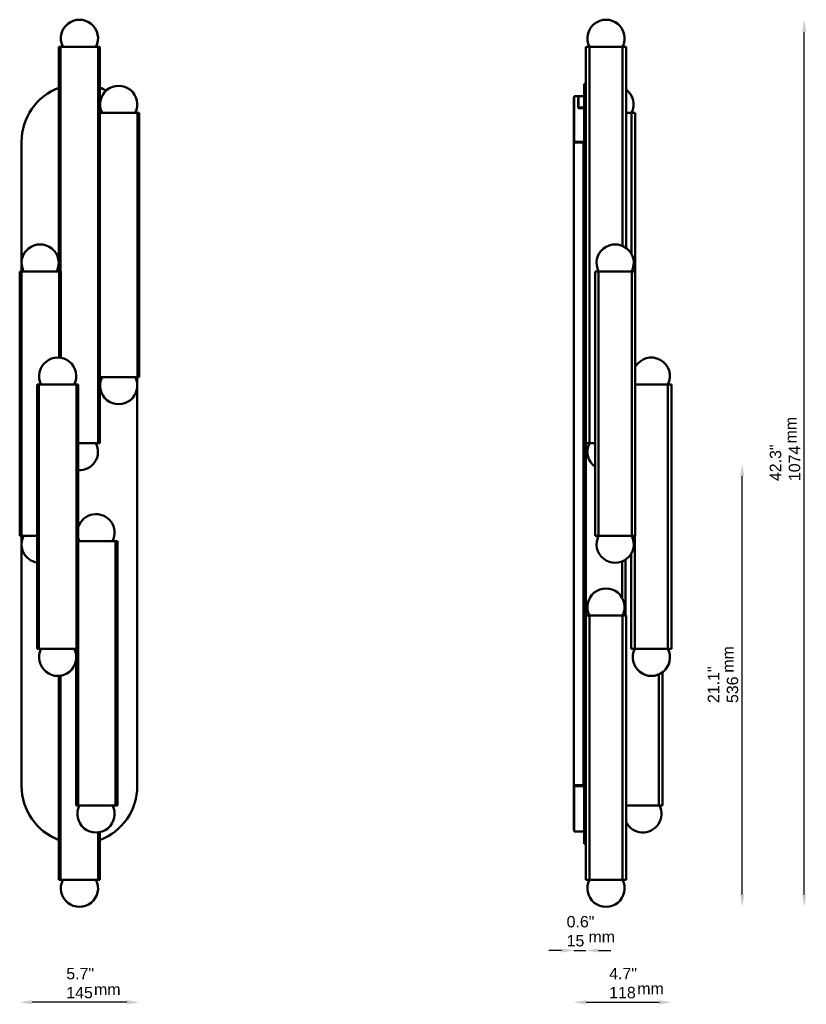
# Model space of a CAD drawing. Header units: millimetres. Extents: x 799 to 1751, y 362 to 1554.
import ezdxf

# ---------------------------------------------------------------- set-up
doc = ezdxf.new("R2010")
doc.units = ezdxf.units.MM
doc.header["$LTSCALE"] = 6
for name, color, linetype, lineweight in [('Symbol (ISO)', 7, 'Continuous', 25), ('Widoczne (ISO)', 7, 'Continuous', 50), ('Wymiar (ISO)', 7, 'Continuous', 25)]:
    doc.layers.add(name, color=color, linetype=linetype, lineweight=lineweight)
doc.styles.add('Tekst notatki (ISO)', font='arial.ttf')
doc.dimstyles.new('Domyślne (ISO)', dxfattribs={"dimscale": 6, "dimtxt": 2.3, "dimasz": 2.5, "dimexe": 3.175, "dimexo": 0, "dimgap": 0.762, "dimtad": 1, "dimdec": 1, "dimlfac": 0.03937, "dimzin": 0, "dimdsep": 46, "dimtxsty": 'Tekst notatki (ISO)', "dimcen": 0.09, "dimdle": 10, "dimclrd": 256, "dimclre": 256, "dimclrt": 256, "dimazin": 2, "dimtfac": 1, "dimtmove": 0, "dimatfit": 3, "dimfxl": 0, "dimtolj": 1, "dimlwd": -1, "dimlwe": -1, "dimarcsym": 0})

# ---------------------------------------------------------------- blocks, each defined once
blk = doc.blocks.new('*D4')
at = {"layer": 'Defpoints', "color": 0, "transparency": 16777216}
for p in [(943.7, 1121.4), (799, 929.4), (799, 364.6)]:
    blk.add_point(p, dxfattribs=at)
at = {"layer": 'Wymiar (ISO)', "transparency": 16777216}
blk.add_line((928.7, 364.6), (814, 364.6), dxfattribs=at)
for points in [[(814, 367.1), (814, 362.1), (799, 364.6)], [(928.7, 367.1), (928.7, 362.1), (943.7, 364.6)]]:
    blk.add_solid(points, dxfattribs=at)
at = {"layer": 'Wymiar (ISO)', "transparency": 16777216, "insert": (855.4, 406.2), "char_height": 13.8, "attachment_point": 1, "style": 'Tekst notatki (ISO)'}
blk.add_mtext('\\A1;5.7"\\P145', dxfattribs=at)
blk = doc.blocks.new('*D5')
at = {"layer": 'Defpoints', "color": 0, "transparency": 16777216}
for p in [(1588.2, 792.4), (1469.8, 627.4), (1588.2, 364.6)]:
    blk.add_point(p, dxfattribs=at)
at = {"layer": 'Wymiar (ISO)', "transparency": 16777216}
blk.add_line((1484.8, 364.6), (1573.2, 364.6), dxfattribs=at)
for points in [[(1484.8, 367.1), (1484.8, 362.1), (1469.8, 364.6)], [(1573.2, 367.1), (1573.2, 362.1), (1588.2, 364.6)]]:
    blk.add_solid(points, dxfattribs=at)
at = {"layer": 'Wymiar (ISO)', "transparency": 16777216, "insert": (1512.7, 406.2), "char_height": 13.8, "attachment_point": 1, "style": 'Tekst notatki (ISO)'}
blk.add_mtext('\\A1;4.7"\\P118', dxfattribs=at)
blk = doc.blocks.new('*D6')
at = {"layer": 'Defpoints', "color": 0, "transparency": 16777216}
for p in [(1469.8, 572.9), (1484.6, 556.4), (1484.6, 427.2)]:
    blk.add_point(p, dxfattribs=at)
at = {"layer": 'Wymiar (ISO)', "transparency": 16777216}
for p, q in [((1454.8, 427.2), (1439.8, 427.2)), ((1469.8, 427.2), (1484.6, 427.2)), ((1499.6, 427.2), (1514.6, 427.2))]:
    blk.add_line(p, q, dxfattribs=at)
for points in [[(1454.8, 429.7), (1454.8, 424.7), (1469.8, 427.2)], [(1499.6, 429.7), (1499.6, 424.7), (1484.6, 427.2)]]:
    blk.add_solid(points, dxfattribs=at)
at = {"layer": 'Wymiar (ISO)', "transparency": 16777216, "insert": (1461.2, 469), "char_height": 13.8, "attachment_point": 1, "style": 'Tekst notatki (ISO)'}
blk.add_mtext('\\A1;0.6"\\P15', dxfattribs=at)
blk = doc.blocks.new('*D7')
at = {"layer": 'Defpoints', "color": 0, "transparency": 16777216}
for p in [(1469.8, 1016.4), (1673.8, 1016.4), (1508.9, 480.1)]:
    blk.add_point(p, dxfattribs=at)
at = {"layer": 'Wymiar (ISO)', "transparency": 16777216}
blk.add_line((1673.8, 495.1), (1673.8, 1001.4), dxfattribs=at)
for points in [[(1671.3, 1001.4), (1676.3, 1001.4), (1673.8, 1016.4)], [(1671.3, 495.1), (1676.3, 495.1), (1673.8, 480.1)]]:
    blk.add_solid(points, dxfattribs=at)
at = {"layer": 'Wymiar (ISO)', "transparency": 16777216, "insert": (1632.1, 726.8), "char_height": 13.8, "attachment_point": 1, "rotation": 90, "style": 'Tekst notatki (ISO)'}
blk.add_mtext('\\A1;21.1"\\P536', dxfattribs=at)
blk = doc.blocks.new('*D8')
at = {"layer": 'Defpoints', "color": 0, "transparency": 16777216}
for p in [(1508.9, 1554.1), (1748.9, 1554.1), (1508.9, 480.1)]:
    blk.add_point(p, dxfattribs=at)
at = {"layer": 'Wymiar (ISO)', "transparency": 16777216}
blk.add_line((1748.9, 495.1), (1748.9, 1539.1), dxfattribs=at)
for points in [[(1746.4, 1539.1), (1751.4, 1539.1), (1748.9, 1554.1)], [(1746.4, 495.1), (1751.4, 495.1), (1748.9, 480.1)]]:
    blk.add_solid(points, dxfattribs=at)
at = {"layer": 'Wymiar (ISO)', "transparency": 16777216, "insert": (1707.2, 995.5), "char_height": 13.8, "attachment_point": 1, "rotation": 90, "style": 'Tekst notatki (ISO)'}
blk.add_mtext('\\A1;42.3"\\P1074', dxfattribs=at)

msp = doc.modelspace()

# ---------------------------------------------------------------- linework, layer by layer
at = {"layer": 'Widoczne (ISO)'}
for p, q in [((846.42, 1521.36), (847.32, 1521.36)), ((846.42, 1521.36), (846.42, 1249.36)), ((848.59, 1521.36), (847.32, 1521.36)), ((848.59, 1521.36), (850.63, 1521.36)), ((848.59, 1521.36), (848.59, 1249.36)), ((852.46, 1521.36), (850.63, 1521.36)), ((854.48, 1521.36), (852.46, 1521.36)), ((854.68, 1521.36), (854.48, 1521.36)), ((854.68, 1521.36), (858.03, 1521.36)), ((859.95, 1521.36), (858.03, 1521.36)), ((862.88, 1521.36), (859.95, 1521.36)), ((863.89, 1521.36), (862.88, 1521.36)), ((863.89, 1521.36), (868.07, 1521.36)), ((869.69, 1521.36), (868.07, 1521.36)), ((872.94, 1521.36), (869.69, 1521.36)), ((874.57, 1521.36), (872.94, 1521.36)), ((874.57, 1521.36), (878.75, 1521.36)), ((879.76, 1521.36), (878.75, 1521.36)), ((882.68, 1521.36), (879.76, 1521.36)), ((884.6, 1521.36), (882.68, 1521.36)), ((884.6, 1521.36), (887.96, 1521.36)), ((888.15, 1521.36), (887.96, 1521.36)), ((890.18, 1521.36), (888.15, 1521.36)), ((892.01, 1521.36), (890.18, 1521.36)), ((892.01, 1521.36), (894.05, 1521.36)), ((895.32, 1521.36), (894.05, 1521.36)), ((894.05, 1521.36), (894.05, 1441.36)), ((895.32, 1521.36), (896.22, 1521.36)), ((896.22, 1521.36), (896.22, 1441.36)), ((1484.55, 1521.36), (1485.99, 1521.36)), ((1484.55, 1521.36), (1484.55, 1476.19)), ((1487.63, 1521.36), (1485.99, 1521.36)), ((1488.78, 1521.36), (1487.63, 1521.36)), ((1488.78, 1521.36), (1491.48, 1521.36)), ((1488.78, 1521.36), (1488.78, 1041.36)), ((1493.4, 1521.36), (1491.48, 1521.36)), ((1495.94, 1521.36), (1493.4, 1521.36)), ((1496.56, 1521.36), (1495.94, 1521.36)), ((1496.56, 1521.36), (1500.42, 1521.36)), ((1502.24, 1521.36), (1500.42, 1521.36)), ((1505.41, 1521.36), (1502.24, 1521.36)), ((1506.76, 1521.36), (1505.41, 1521.36)), ((1506.76, 1521.36), (1511.05, 1521.36)), ((1512.4, 1521.36), (1511.05, 1521.36)), ((1515.57, 1521.36), (1512.4, 1521.36)), ((1517.39, 1521.36), (1515.57, 1521.36)), ((1517.39, 1521.36), (1521.25, 1521.36)), ((1521.87, 1521.36), (1521.25, 1521.36)), ((1524.41, 1521.36), (1521.87, 1521.36)), ((1526.33, 1521.36), (1524.41, 1521.36)), ((1526.33, 1521.36), (1529.03, 1521.36)), ((1530.18, 1521.36), (1529.03, 1521.36)), ((1529.03, 1521.36), (1529.03, 1280.21)), ((1531.82, 1521.36), (1530.18, 1521.36)), ((1531.82, 1521.36), (1533.26, 1521.36)), ((1533.26, 1521.36), (1533.26, 1277.77)), ((1482.55, 1476.36), (1482.55, 1406.36)), ((1484.55, 1476.36), (1482.55, 1476.36)), ((1484.55, 1476.19), (1484.55, 1406.36)), ((1469.8, 1406.86), (1469.8, 1459.86)), ((1470.3, 1459.86), (1469.8, 1459.86)), ((1470.3, 1406.36), (1470.3, 1461.36)), ((1470.3, 1461.36), (1475.3, 1461.36)), ((1475.3, 1461.36), (1475.3, 1447.1)), ((1475.55, 1461.36), (1475.55, 1447.81)), ((1482.55, 1461.36), (1475.55, 1461.36)), ((1482.3, 1447.1), (1475.3, 1447.1)), ((1475.55, 1447.1), (1475.55, 1447.81)), ((1482.55, 1447.81), (1475.55, 1447.81)), ((1482.3, 1406.36), (1482.3, 1447.1)), ((894.8, 1441.36), (893.9, 1441.36)), ((893.9, 1441.36), (893.9, 1121.36)), ((896.07, 1441.36), (894.8, 1441.36)), ((898.11, 1441.36), (896.07, 1441.36)), ((896.07, 1441.36), (896.07, 1121.36)), ((899.94, 1441.36), (898.11, 1441.36)), ((901.96, 1441.36), (899.94, 1441.36)), ((902.16, 1441.36), (901.96, 1441.36)), ((905.51, 1441.36), (902.16, 1441.36)), ((907.43, 1441.36), (905.51, 1441.36)), ((910.36, 1441.36), (907.43, 1441.36)), ((911.37, 1441.36), (910.36, 1441.36)), ((915.55, 1441.36), (911.37, 1441.36)), ((917.18, 1441.36), (915.55, 1441.36)), ((920.42, 1441.36), (917.18, 1441.36)), ((922.05, 1441.36), (920.42, 1441.36)), ((926.23, 1441.36), (922.05, 1441.36)), ((927.24, 1441.36), (926.23, 1441.36)), ((930.17, 1441.36), (927.24, 1441.36)), ((932.08, 1441.36), (930.17, 1441.36)), ((935.44, 1441.36), (932.08, 1441.36)), ((935.63, 1441.36), (935.44, 1441.36)), ((937.66, 1441.36), (935.63, 1441.36)), ((939.49, 1441.36), (937.66, 1441.36)), ((941.53, 1441.36), (939.49, 1441.36)), ((942.8, 1441.36), (941.53, 1441.36)), ((941.53, 1441.36), (941.53, 1121.36)), ((943.7, 1441.36), (942.8, 1441.36)), ((943.7, 1441.36), (943.7, 1121.36)), ((1535.24, 1441.36), (1533.26, 1441.36)), ((1537.17, 1441.36), (1535.24, 1441.36)), ((1537.17, 1441.36), (1539.86, 1441.36)), ((1541.01, 1441.36), (1539.86, 1441.36)), ((1539.86, 1441.36), (1539.86, 1270.14)), ((1542.66, 1441.36), (1541.01, 1441.36)), ((1542.66, 1441.36), (1544.09, 1441.36)), ((1544.09, 1441.36), (1544.09, 1249.36)), ((1469.8, 1406.36), (1469.8, 1406.86)), ((801.32, 1261.6), (801.32, 1406.36)), ((1469.8, 1406.36), (1470.3, 1406.36)), ((1469.8, 1405.36), (1469.8, 1406.36)), ((1469.8, 627.36), (1469.8, 1405.36)), ((1472.3, 1405.36), (1469.8, 1405.36)), ((1470.3, 1406.36), (1482.3, 1406.36)), ((1471.3, 1406.36), (1471.3, 1405.36)), ((1471.8, 1405.36), (1471.8, 1406.36)), ((1472.3, 1405.36), (1480.8, 1405.36)), ((1481.8, 1404.36), (1481.8, 628.36)), ((1482.3, 1406.36), (1482.3, 1389.97)), ((1482.55, 626.36), (1482.55, 1406.36)), ((1484.55, 626.36), (1484.55, 1406.36)), ((1482.3, 1389.97), (1481.8, 1389.97)), ((1482.3, 1382.37), (1482.3, 1389.97)), ((1481.8, 1382.37), (1482.55, 1382.37)), ((801.32, 1249.36), (801.32, 1257.62)), ((798.99, 1249.36), (799.89, 1249.36)), ((798.99, 1249.36), (798.99, 929.36)), ((801.16, 1249.36), (799.89, 1249.36)), ((801.16, 1249.36), (803.19, 1249.36)), ((801.16, 1249.36), (801.16, 929.36)), ((805.03, 1249.36), (803.19, 1249.36)), ((807.05, 1249.36), (805.03, 1249.36)), ((807.25, 1249.36), (807.05, 1249.36)), ((807.25, 1249.36), (810.6, 1249.36)), ((812.52, 1249.36), (810.6, 1249.36)), ((815.44, 1249.36), (812.52, 1249.36)), ((816.46, 1249.36), (815.44, 1249.36)), ((816.46, 1249.36), (820.64, 1249.36)), ((822.26, 1249.36), (820.64, 1249.36)), ((825.51, 1249.36), (822.26, 1249.36)), ((827.14, 1249.36), (825.51, 1249.36)), ((827.14, 1249.36), (831.32, 1249.36)), ((832.33, 1249.36), (831.32, 1249.36)), ((835.25, 1249.36), (832.33, 1249.36)), ((837.17, 1249.36), (835.25, 1249.36)), ((837.17, 1249.36), (840.53, 1249.36)), ((840.72, 1249.36), (840.53, 1249.36)), ((842.75, 1249.36), (840.72, 1249.36)), ((844.58, 1249.36), (842.75, 1249.36)), ((844.58, 1249.36), (846.62, 1249.36)), ((847.88, 1249.36), (846.62, 1249.36)), ((846.62, 1249.36), (846.62, 1145.05)), ((847.88, 1249.36), (848.79, 1249.36)), ((848.79, 1249.36), (848.79, 1144.79)), ((1495.59, 1249.36), (1497.02, 1249.36)), ((1495.59, 1249.36), (1495.59, 929.36)), ((1498.67, 1249.36), (1497.02, 1249.36)), ((1499.82, 1249.36), (1498.67, 1249.36)), ((1499.82, 1249.36), (1502.52, 1249.36)), ((1499.82, 1249.36), (1499.82, 929.36)), ((1504.44, 1249.36), (1502.52, 1249.36)), ((1506.98, 1249.36), (1504.44, 1249.36)), ((1507.6, 1249.36), (1506.98, 1249.36)), ((1507.6, 1249.36), (1511.46, 1249.36)), ((1513.28, 1249.36), (1511.46, 1249.36)), ((1516.45, 1249.36), (1513.28, 1249.36)), ((1517.8, 1249.36), (1516.45, 1249.36)), ((1517.8, 1249.36), (1522.09, 1249.36)), ((1523.44, 1249.36), (1522.09, 1249.36)), ((1526.6, 1249.36), (1523.44, 1249.36)), ((1528.42, 1249.36), (1526.6, 1249.36)), ((1528.42, 1249.36), (1532.29, 1249.36)), ((1532.91, 1249.36), (1532.29, 1249.36)), ((1535.44, 1249.36), (1532.91, 1249.36)), ((1537.37, 1249.36), (1535.44, 1249.36)), ((1537.37, 1249.36), (1540.06, 1249.36)), ((1541.21, 1249.36), (1540.06, 1249.36)), ((1540.06, 1249.36), (1540.06, 929.36)), ((1542.86, 1249.36), (1541.21, 1249.36)), ((1542.86, 1249.36), (1544.29, 1249.36)), ((1544.29, 1249.36), (1544.29, 929.36)), ((1481.8, 1232.35), (1482.55, 1232.35)), ((1482.55, 1230.35), (1481.8, 1230.35)), ((894.8, 1121.36), (893.9, 1121.36)), ((894.05, 1121.36), (894.05, 1041.36)), ((896.07, 1121.36), (894.8, 1121.36)), ((898.11, 1121.36), (896.07, 1121.36)), ((896.22, 1121.36), (896.22, 1041.36)), ((899.94, 1121.36), (898.11, 1121.36)), ((901.96, 1121.36), (899.94, 1121.36)), ((902.16, 1121.36), (901.96, 1121.36)), ((905.51, 1121.36), (902.16, 1121.36)), ((907.43, 1121.36), (905.51, 1121.36)), ((910.36, 1121.36), (907.43, 1121.36)), ((911.37, 1121.36), (910.36, 1121.36)), ((915.55, 1121.36), (911.37, 1121.36)), ((917.18, 1121.36), (915.55, 1121.36)), ((920.42, 1121.36), (917.18, 1121.36)), ((922.05, 1121.36), (920.42, 1121.36)), ((926.23, 1121.36), (922.05, 1121.36)), ((927.24, 1121.36), (926.23, 1121.36)), ((930.17, 1121.36), (927.24, 1121.36)), ((932.08, 1121.36), (930.17, 1121.36)), ((935.44, 1121.36), (932.08, 1121.36)), ((935.63, 1121.36), (935.44, 1121.36)), ((937.66, 1121.36), (935.63, 1121.36)), ((939.49, 1121.36), (937.66, 1121.36)), ((941.53, 1121.36), (939.49, 1121.36)), ((941.32, 1121.36), (941.32, 626.36)), ((942.8, 1121.36), (941.53, 1121.36)), ((943.7, 1121.36), (942.8, 1121.36)), ((821.02, 1112.36), (820.12, 1112.36)), ((820.12, 792.36), (820.12, 1112.36)), ((821.02, 1112.36), (822.29, 1112.36)), ((824.33, 1112.36), (822.29, 1112.36)), ((822.29, 792.36), (822.29, 1112.36)), ((824.33, 1112.36), (826.16, 1112.36)), ((826.16, 1112.36), (828.18, 1112.36)), ((828.18, 1112.36), (828.38, 1112.36)), ((831.73, 1112.36), (828.38, 1112.36)), ((831.73, 1112.36), (833.65, 1112.36)), ((833.65, 1112.36), (836.58, 1112.36)), ((836.58, 1112.36), (837.59, 1112.36)), ((841.77, 1112.36), (837.59, 1112.36)), ((841.77, 1112.36), (843.39, 1112.36)), ((843.39, 1112.36), (846.64, 1112.36)), ((846.64, 1112.36), (848.27, 1112.36)), ((852.45, 1112.36), (848.27, 1112.36)), ((852.45, 1112.36), (853.46, 1112.36)), ((853.46, 1112.36), (856.38, 1112.36)), ((856.38, 1112.36), (858.3, 1112.36)), ((861.66, 1112.36), (858.3, 1112.36)), ((861.66, 1112.36), (861.85, 1112.36)), ((861.85, 1112.36), (863.88, 1112.36)), ((863.88, 1112.36), (865.71, 1112.36)), ((867.75, 1112.36), (865.71, 1112.36)), ((867.75, 1112.36), (869.02, 1112.36)), ((867.75, 792.36), (867.75, 1112.36)), ((869.92, 1112.36), (869.02, 1112.36)), ((869.92, 792.36), (869.92, 1112.36)), ((1546.4, 1112.36), (1544.29, 1112.36)), ((1546.4, 1112.36), (1548.32, 1112.36)), ((1548.32, 1112.36), (1550.86, 1112.36)), ((1550.86, 1112.36), (1551.48, 1112.36)), ((1555.34, 1112.36), (1551.48, 1112.36)), ((1555.34, 1112.36), (1557.16, 1112.36)), ((1557.16, 1112.36), (1560.32, 1112.36)), ((1560.32, 1112.36), (1561.68, 1112.36)), ((1565.97, 1112.36), (1561.68, 1112.36)), ((1565.97, 1112.36), (1567.32, 1112.36)), ((1567.32, 1112.36), (1570.48, 1112.36)), ((1570.48, 1112.36), (1572.3, 1112.36)), ((1576.17, 1112.36), (1572.3, 1112.36)), ((1576.17, 1112.36), (1576.78, 1112.36)), ((1576.78, 1112.36), (1579.32, 1112.36)), ((1579.32, 1112.36), (1581.25, 1112.36)), ((1583.94, 1112.36), (1581.25, 1112.36)), ((1583.94, 1112.36), (1585.09, 1112.36)), ((1583.94, 792.36), (1583.94, 1112.36)), ((1585.09, 1112.36), (1586.74, 1112.36)), ((1588.17, 1112.36), (1586.74, 1112.36)), ((1588.17, 792.36), (1588.17, 1112.36)), ((872.94, 1041.36), (869.92, 1041.36)), ((874.57, 1041.36), (872.94, 1041.36)), ((874.57, 1041.36), (878.75, 1041.36)), ((879.76, 1041.36), (878.75, 1041.36)), ((882.68, 1041.36), (879.76, 1041.36)), ((884.6, 1041.36), (882.68, 1041.36)), ((884.6, 1041.36), (887.96, 1041.36)), ((888.15, 1041.36), (887.96, 1041.36)), ((890.18, 1041.36), (888.15, 1041.36)), ((892.01, 1041.36), (890.18, 1041.36)), ((892.01, 1041.36), (894.05, 1041.36)), ((895.32, 1041.36), (894.05, 1041.36)), ((895.32, 1041.36), (896.22, 1041.36)), ((1484.55, 1041.36), (1485.99, 1041.36)), ((1487.63, 1041.36), (1485.99, 1041.36)), ((1488.78, 1041.36), (1487.63, 1041.36)), ((1488.78, 1041.36), (1491.48, 1041.36)), ((1493.4, 1041.36), (1491.48, 1041.36)), ((1495.59, 1041.36), (1493.4, 1041.36)), ((798.99, 929.36), (799.89, 929.36)), ((801.16, 929.36), (799.89, 929.36)), ((801.16, 929.36), (803.19, 929.36)), ((801.32, 921.1), (801.32, 929.36)), ((805.03, 929.36), (803.19, 929.36)), ((807.05, 929.36), (805.03, 929.36)), ((807.25, 929.36), (807.05, 929.36)), ((807.25, 929.36), (810.6, 929.36)), ((812.52, 929.36), (810.6, 929.36)), ((815.44, 929.36), (812.52, 929.36)), ((816.46, 929.36), (815.44, 929.36)), ((816.46, 929.36), (820.12, 929.36)), ((871.76, 922.81), (869.92, 922.81)), ((871.76, 922.81), (873.59, 922.81)), ((873.59, 922.81), (875.61, 922.81)), ((875.61, 922.81), (875.81, 922.81)), ((879.16, 922.81), (875.81, 922.81)), ((879.16, 922.81), (881.08, 922.81)), ((881.08, 922.81), (884.01, 922.81)), ((884.01, 922.81), (885.02, 922.81)), ((889.2, 922.81), (885.02, 922.81)), ((889.2, 922.81), (890.83, 922.81)), ((890.83, 922.81), (894.07, 922.81)), ((894.07, 922.81), (895.7, 922.81)), ((899.88, 922.81), (895.7, 922.81)), ((899.88, 922.81), (900.89, 922.81)), ((900.89, 922.81), (903.82, 922.81)), ((903.82, 922.81), (905.74, 922.81)), ((909.09, 922.81), (905.74, 922.81)), ((909.09, 922.81), (909.28, 922.81)), ((909.28, 922.81), (911.31, 922.81)), ((911.31, 922.81), (913.14, 922.81)), ((915.18, 922.81), (913.14, 922.81)), ((915.18, 922.81), (916.45, 922.81)), ((915.18, 602.81), (915.18, 922.81)), ((917.35, 922.81), (916.45, 922.81)), ((917.35, 602.81), (917.35, 922.81)), ((1495.59, 929.36), (1497.02, 929.36)), ((1498.67, 929.36), (1497.02, 929.36)), ((1499.82, 929.36), (1498.67, 929.36)), ((1499.82, 929.36), (1502.52, 929.36)), ((1504.44, 929.36), (1502.52, 929.36)), ((1506.98, 929.36), (1504.44, 929.36)), ((1507.6, 929.36), (1506.98, 929.36)), ((1507.6, 929.36), (1511.46, 929.36)), ((1513.28, 929.36), (1511.46, 929.36)), ((1516.45, 929.36), (1513.28, 929.36)), ((1517.8, 929.36), (1516.45, 929.36)), ((1517.8, 929.36), (1522.09, 929.36)), ((1523.44, 929.36), (1522.09, 929.36)), ((1526.6, 929.36), (1523.44, 929.36)), ((1528.42, 929.36), (1526.6, 929.36)), ((1528.42, 929.36), (1532.29, 929.36)), ((1532.91, 929.36), (1532.29, 929.36)), ((1535.44, 929.36), (1532.91, 929.36)), ((1537.37, 929.36), (1535.44, 929.36)), ((1537.37, 929.36), (1540.06, 929.36)), ((1541.21, 929.36), (1540.06, 929.36)), ((1542.86, 929.36), (1541.21, 929.36)), ((1542.86, 929.36), (1544.29, 929.36)), ((1543.7, 792.36), (1543.7, 929.36)), ((801.32, 626.36), (801.32, 917.12)), ((1539.47, 792.36), (1539.47, 907.87)), ((1528.43, 854.24), (1528.43, 898.26)), ((1532.66, 832.81), (1532.66, 900.53)), ((1484.55, 832.81), (1485.99, 832.81)), ((1487.63, 832.81), (1485.99, 832.81)), ((1488.78, 832.81), (1487.63, 832.81)), ((1488.78, 832.81), (1491.48, 832.81)), ((1488.78, 832.81), (1488.78, 512.81)), ((1493.4, 832.81), (1491.48, 832.81)), ((1495.94, 832.81), (1493.4, 832.81)), ((1496.56, 832.81), (1495.94, 832.81)), ((1496.56, 832.81), (1500.42, 832.81)), ((1502.24, 832.81), (1500.42, 832.81)), ((1505.41, 832.81), (1502.24, 832.81)), ((1506.76, 832.81), (1505.41, 832.81)), ((1506.76, 832.81), (1511.05, 832.81)), ((1512.4, 832.81), (1511.05, 832.81)), ((1515.57, 832.81), (1512.4, 832.81)), ((1517.39, 832.81), (1515.57, 832.81)), ((1517.39, 832.81), (1521.25, 832.81)), ((1521.87, 832.81), (1521.25, 832.81)), ((1524.41, 832.81), (1521.87, 832.81)), ((1526.33, 832.81), (1524.41, 832.81)), ((1526.33, 832.81), (1529.03, 832.81)), ((1530.18, 832.81), (1529.03, 832.81)), ((1529.03, 832.81), (1529.03, 512.81)), ((1531.82, 832.81), (1530.18, 832.81)), ((1531.82, 832.81), (1533.26, 832.81)), ((1533.26, 832.81), (1533.26, 512.81)), ((821.02, 792.36), (820.12, 792.36)), ((821.02, 792.36), (822.29, 792.36)), ((824.33, 792.36), (822.29, 792.36)), ((824.33, 792.36), (826.16, 792.36)), ((826.16, 792.36), (828.18, 792.36)), ((828.18, 792.36), (828.38, 792.36)), ((831.73, 792.36), (828.38, 792.36)), ((831.73, 792.36), (833.65, 792.36)), ((833.65, 792.36), (836.58, 792.36)), ((836.58, 792.36), (837.59, 792.36)), ((841.77, 792.36), (837.59, 792.36)), ((841.77, 792.36), (843.39, 792.36)), ((843.39, 792.36), (846.64, 792.36)), ((846.64, 792.36), (848.27, 792.36)), ((852.45, 792.36), (848.27, 792.36)), ((852.45, 792.36), (853.46, 792.36)), ((853.46, 792.36), (856.38, 792.36)), ((856.38, 792.36), (858.3, 792.36)), ((861.66, 792.36), (858.3, 792.36)), ((861.66, 792.36), (861.85, 792.36)), ((861.85, 792.36), (863.88, 792.36)), ((863.88, 792.36), (865.71, 792.36)), ((867.75, 792.36), (865.71, 792.36)), ((867.55, 602.81), (867.55, 792.36)), ((867.75, 792.36), (869.02, 792.36)), ((869.92, 792.36), (869.02, 792.36)), ((869.72, 602.81), (869.72, 792.36)), ((1540.9, 792.36), (1539.47, 792.36)), ((1540.9, 792.36), (1542.55, 792.36)), ((1542.55, 792.36), (1543.7, 792.36)), ((1546.4, 792.36), (1543.7, 792.36)), ((1546.4, 792.36), (1548.32, 792.36)), ((1548.32, 792.36), (1550.86, 792.36)), ((1550.86, 792.36), (1551.48, 792.36)), ((1555.34, 792.36), (1551.48, 792.36)), ((1555.34, 792.36), (1557.16, 792.36)), ((1557.16, 792.36), (1560.32, 792.36)), ((1560.32, 792.36), (1561.68, 792.36)), ((1565.97, 792.36), (1561.68, 792.36)), ((1565.97, 792.36), (1567.32, 792.36)), ((1567.32, 792.36), (1570.48, 792.36)), ((1570.48, 792.36), (1572.3, 792.36)), ((1576.17, 792.36), (1572.3, 792.36)), ((1576.17, 792.36), (1576.78, 792.36)), ((1576.78, 792.36), (1579.32, 792.36)), ((1579.32, 792.36), (1581.25, 792.36)), ((1583.94, 792.36), (1581.25, 792.36)), ((1583.94, 792.36), (1585.09, 792.36)), ((1585.09, 792.36), (1586.74, 792.36)), ((1588.17, 792.36), (1586.74, 792.36)), ((1577.14, 602.81), (1577.14, 763.97)), ((846.42, 759.65), (846.42, 512.81)), ((848.59, 759.89), (848.59, 512.81)), ((1572.91, 602.81), (1572.91, 761.53)), ((1481.8, 680.35), (1482.55, 680.35)), ((1482.55, 678.35), (1481.8, 678.35)), ((1481.8, 650.35), (1482.55, 650.35)), ((1482.3, 642.75), (1482.3, 650.35)), ((1481.8, 642.75), (1482.3, 642.75)), ((1482.3, 642.75), (1482.3, 626.36)), ((1469.8, 626.36), (1469.8, 627.36)), ((1469.8, 627.36), (1472.3, 627.36)), ((1469.8, 625.86), (1469.8, 626.36)), ((1470.3, 626.36), (1469.8, 626.36)), ((1469.8, 572.86), (1469.8, 625.86)), ((1470.3, 571.36), (1470.3, 626.36)), ((1482.3, 626.36), (1470.3, 626.36)), ((1471.3, 627.36), (1471.3, 626.36)), ((1471.8, 626.36), (1471.8, 627.36)), ((1480.8, 627.36), (1472.3, 627.36)), ((1482.3, 571.36), (1482.3, 626.36)), ((1482.55, 626.36), (1482.55, 556.36)), ((1484.55, 626.36), (1484.55, 556.53)), ((868.45, 602.81), (867.55, 602.81)), ((868.45, 602.81), (869.72, 602.81)), ((871.76, 602.81), (869.72, 602.81)), ((871.76, 602.81), (873.59, 602.81)), ((873.59, 602.81), (875.61, 602.81)), ((875.61, 602.81), (875.81, 602.81)), ((879.16, 602.81), (875.81, 602.81)), ((879.16, 602.81), (881.08, 602.81)), ((881.08, 602.81), (884.01, 602.81)), ((884.01, 602.81), (885.02, 602.81)), ((889.2, 602.81), (885.02, 602.81)), ((889.2, 602.81), (890.83, 602.81)), ((890.83, 602.81), (894.07, 602.81)), ((894.07, 602.81), (895.7, 602.81)), ((899.88, 602.81), (895.7, 602.81)), ((899.88, 602.81), (900.89, 602.81)), ((900.89, 602.81), (903.82, 602.81)), ((903.82, 602.81), (905.74, 602.81)), ((909.09, 602.81), (905.74, 602.81)), ((909.09, 602.81), (909.28, 602.81)), ((909.28, 602.81), (911.31, 602.81)), ((911.31, 602.81), (913.14, 602.81)), ((915.18, 602.81), (913.14, 602.81)), ((915.18, 602.81), (916.45, 602.81)), ((917.35, 602.81), (916.45, 602.81)), ((1482.3, 596.66), (1482.55, 596.66)), ((1535.36, 602.81), (1533.26, 602.81)), ((1535.36, 602.81), (1537.28, 602.81)), ((1537.28, 602.81), (1539.82, 602.81)), ((1539.82, 602.81), (1540.44, 602.81)), ((1544.3, 602.81), (1540.44, 602.81)), ((1544.3, 602.81), (1546.12, 602.81)), ((1546.12, 602.81), (1549.29, 602.81)), ((1549.29, 602.81), (1550.64, 602.81)), ((1554.93, 602.81), (1550.64, 602.81)), ((1554.93, 602.81), (1556.28, 602.81)), ((1556.28, 602.81), (1559.45, 602.81)), ((1559.45, 602.81), (1561.26, 602.81)), ((1565.13, 602.81), (1561.26, 602.81)), ((1565.13, 602.81), (1565.75, 602.81)), ((1565.75, 602.81), (1568.29, 602.81)), ((1568.29, 602.81), (1570.21, 602.81)), ((1572.91, 602.81), (1570.21, 602.81)), ((1572.91, 602.81), (1574.06, 602.81)), ((1574.06, 602.81), (1575.7, 602.81)), ((1577.14, 602.81), (1575.7, 602.81)), ((1470.3, 572.86), (1469.8, 572.86)), ((894.05, 570.22), (894.05, 512.81)), ((896.22, 570.58), (896.22, 512.81)), ((1470.3, 571.36), (1482.3, 571.36)), ((1484.55, 556.36), (1482.55, 556.36)), ((1484.55, 556.53), (1484.55, 512.81)), ((846.42, 512.81), (847.32, 512.81)), ((848.59, 512.81), (847.32, 512.81)), ((848.59, 512.81), (850.63, 512.81)), ((852.46, 512.81), (850.63, 512.81)), ((854.48, 512.81), (852.46, 512.81)), ((854.68, 512.81), (854.48, 512.81)), ((854.68, 512.81), (858.03, 512.81)), ((859.95, 512.81), (858.03, 512.81)), ((862.88, 512.81), (859.95, 512.81)), ((863.89, 512.81), (862.88, 512.81)), ((863.89, 512.81), (868.07, 512.81)), ((869.69, 512.81), (868.07, 512.81)), ((872.94, 512.81), (869.69, 512.81)), ((874.57, 512.81), (872.94, 512.81)), ((874.57, 512.81), (878.75, 512.81)), ((879.76, 512.81), (878.75, 512.81)), ((882.68, 512.81), (879.76, 512.81)), ((884.6, 512.81), (882.68, 512.81)), ((884.6, 512.81), (887.96, 512.81)), ((888.15, 512.81), (887.96, 512.81)), ((890.18, 512.81), (888.15, 512.81)), ((892.01, 512.81), (890.18, 512.81)), ((892.01, 512.81), (894.05, 512.81)), ((895.32, 512.81), (894.05, 512.81)), ((895.32, 512.81), (896.22, 512.81)), ((1484.55, 512.81), (1485.99, 512.81)), ((1487.63, 512.81), (1485.99, 512.81)), ((1488.78, 512.81), (1487.63, 512.81)), ((1488.78, 512.81), (1491.48, 512.81)), ((1493.4, 512.81), (1491.48, 512.81)), ((1495.94, 512.81), (1493.4, 512.81)), ((1496.56, 512.81), (1495.94, 512.81)), ((1496.56, 512.81), (1500.42, 512.81)), ((1502.24, 512.81), (1500.42, 512.81)), ((1505.41, 512.81), (1502.24, 512.81)), ((1506.76, 512.81), (1505.41, 512.81)), ((1506.76, 512.81), (1511.05, 512.81)), ((1512.4, 512.81), (1511.05, 512.81)), ((1515.57, 512.81), (1512.4, 512.81)), ((1517.39, 512.81), (1515.57, 512.81)), ((1517.39, 512.81), (1521.25, 512.81)), ((1521.87, 512.81), (1521.25, 512.81)), ((1524.41, 512.81), (1521.87, 512.81)), ((1526.33, 512.81), (1524.41, 512.81)), ((1526.33, 512.81), (1529.03, 512.81)), ((1530.18, 512.81), (1529.03, 512.81)), ((1531.82, 512.81), (1530.18, 512.81)), ((1531.82, 512.81), (1533.26, 512.81))]:
    msp.add_line(p, q, dxfattribs=at)
for centre, radius, start, end in [((871.32, 1531.61), 22.5, 332.89931, 207.10069), ((1508.91, 1531.61), 22.5, 332.89931, 207.10069), ((871.32, 1406.36), 70, 110.83723, 180), ((871.32, 1406.36), 70, 62.36186, 69.16277), ((918.8, 1451.61), 22.5, 332.89931, 207.10068), ((1519.74, 1451.61), 22.5, 332.89932, 53.08634), ((1480.8, 1404.36), 1, 0, 90), ((823.73, 1259.61), 22.5, 332.89931, 207.10069), ((1519.98, 1259.61), 22.5, 332.89931, 207.10069), ((845.02, 1122.61), 22.5, 332.89931, 207.10069), ((1563.82, 1122.61), 22.5, 332.89931, 150.2164), ((918.8, 1111.11), 22.5, 152.89931, 27.10069), ((871.32, 1031.11), 22.5, 266.43139, 27.10069), ((1508.91, 1031.11), 22.5, 152.89931, 233.72179), ((891.39, 933.06), 22.5, 332.89931, 162.63762), ((823.73, 919.11), 22.5, 152.89931, 260.76048), ((891.39, 933.06), 22.5, 197.36238, 207.10069), ((1519.98, 919.11), 22.5, 152.89931, 27.10069), ((1508.91, 843.06), 22.5, 332.89931, 207.10069), ((845.02, 782.11), 22.5, 152.89931, 27.10069), ((1563.82, 782.11), 22.5, 152.89931, 27.10069), ((871.32, 626.36), 70, 180, 249.16277), ((871.32, 626.36), 70, 290.83723, 0), ((1480.8, 628.36), 1, 270, 0), ((891.39, 592.56), 22.5, 152.89931, 27.10069), ((1553.47, 592.56), 22.5, 206.04665, 27.10069), ((1553.47, 592.56), 22.5, 152.89931, 153.95335), ((871.32, 502.56), 22.5, 152.89931, 27.10069), ((1508.91, 502.56), 22.5, 152.89931, 27.10069)]:
    msp.add_arc(centre, radius, start, end, dxfattribs=at)
for points in [[(1484.55, 1408.31), (1484.55, 1408.24), (1484.55, 1408.16), (1484.56, 1407.52), (1484.58, 1406.92), (1484.58, 1405.8), (1484.56, 1405.2), (1484.55, 1404.56), (1484.55, 1404.48), (1484.55, 1404.41)], [(1484.55, 627.76), (1484.55, 627.69), (1484.55, 627.61), (1484.56, 626.97), (1484.58, 626.37), (1484.58, 625.25), (1484.56, 624.65), (1484.55, 624.01), (1484.55, 623.93), (1484.55, 623.86)]]:
    msp.add_open_spline(points, degree=3, knots=[2.10404297, 2.10404297, 2.10404297, 2.10404297, 2.12758074, 2.12758074, 2.29469277, 2.29469277, 2.46180479, 2.46180479, 2.48534257, 2.48534257, 2.48534257, 2.48534257], dxfattribs=at)

# ---------------------------------------------------------------- texts
at = {"layer": 'Symbol (ISO)', "char_height": 13.8, "width": 32.1229, "attachment_point": 1, "rotation": 90, "style": 'Tekst notatki (ISO)'}
for insert in [(1725.73, 1041.16), (1649.65, 763.61)]:
    msp.add_mtext('\\fArial|b0|i0;mm', dxfattribs=dict(at, insert=insert))
at = {"layer": 'Symbol (ISO)', "char_height": 13.8, "width": 32.1229, "attachment_point": 1, "style": 'Tekst notatki (ISO)'}
for insert in [(1487.64, 450.82), (888.99, 387.06), (1546.77, 388.08)]:
    msp.add_mtext('\\fArial|b0|i0;mm', dxfattribs=dict(at, insert=insert))

# ---------------------------------------------------------------- dimensions: what is measured, and where the dimension line sits
at = {"layer": 'Wymiar (ISO)'}
for base, p1, p2, angle, text, override, picture, middle in [((1748.91, 1554.11), (1508.91, 480.06), (1508.91, 1554.11), 90, '<>"\\P1074', {"dimgap": 0.762, "dimdec": 1, "dimlfac": 0.03937, "dimpost": '\\X', "dimse1": 1, "dimse2": 1, "dimtol": 0, "dimlim": 0, "dimtp": 0, "dimtm": 0, "dimtdec": 2, "dimtofl": 0, "dimatfit": 1, "dimtvp": -0.25}, '*D8', (1748.91, 1017.08)), ((1673.8, 1016.36), (1508.91, 480.06), (1469.8, 1016.36), 90, '<>"\\P536', {"dimgap": 0.762, "dimdec": 1, "dimlfac": 0.03937, "dimpost": '\\X', "dimse1": 1, "dimse2": 1, "dimtol": 0, "dimlim": 0, "dimtp": 0, "dimtm": 0, "dimtdec": 2, "dimtofl": 0, "dimatfit": 1, "dimtvp": -0.25}, '*D7', (1673.8, 748.21)), ((1484.55, 427.24), (1469.8, 572.86), (1484.55, 556.36), 180, '<>"\\P15', {"dimgap": 0.762, "dimdec": 1, "dimlfac": 0.03937, "dimpost": '\\X', "dimse1": 1, "dimse2": 1, "dimtol": 0, "dimlim": 0, "dimtp": 0, "dimtm": 0, "dimtdec": 2, "dimtofl": 1, "dimatfit": 1, "dimtvp": -0.25}, '*D6', (1477.18, 427.24))]:
    dim = msp.add_linear_dim(base=base, p1=p1, p2=p2, angle=angle, text=text, dimstyle='Domyślne (ISO)', override=override, dxfattribs=at)
    dim.commit()
    dim.dimension.update_dxf_attribs({"geometry": picture, "text_midpoint": middle, "dimtype": 160})
for base, p1, p2, text, picture, middle in [((798.99, 364.58), (943.7, 1121.36), (798.99, 929.36), '<>"\\P145', '*D4', (871.34, 364.58)), ((1588.17, 364.58), (1469.8, 627.36), (1588.17, 792.36), '<>"\\P118', '*D5', (1528.99, 364.58))]:
    dim = msp.add_linear_dim(base=base, p1=p1, p2=p2, text=text, dimstyle='Domyślne (ISO)', override={"dimgap": 0.762, "dimdec": 1, "dimlfac": 0.03937, "dimpost": '\\X', "dimse1": 1, "dimse2": 1, "dimtol": 0, "dimlim": 0, "dimtp": 0, "dimtm": 0, "dimtdec": 2, "dimtofl": 0, "dimatfit": 1, "dimtvp": -0.25}, dxfattribs=at)
    dim.commit()
    dim.dimension.update_dxf_attribs({"geometry": picture, "text_midpoint": middle, "dimtype": 160})

doc.saveas('drawing.dxf')
